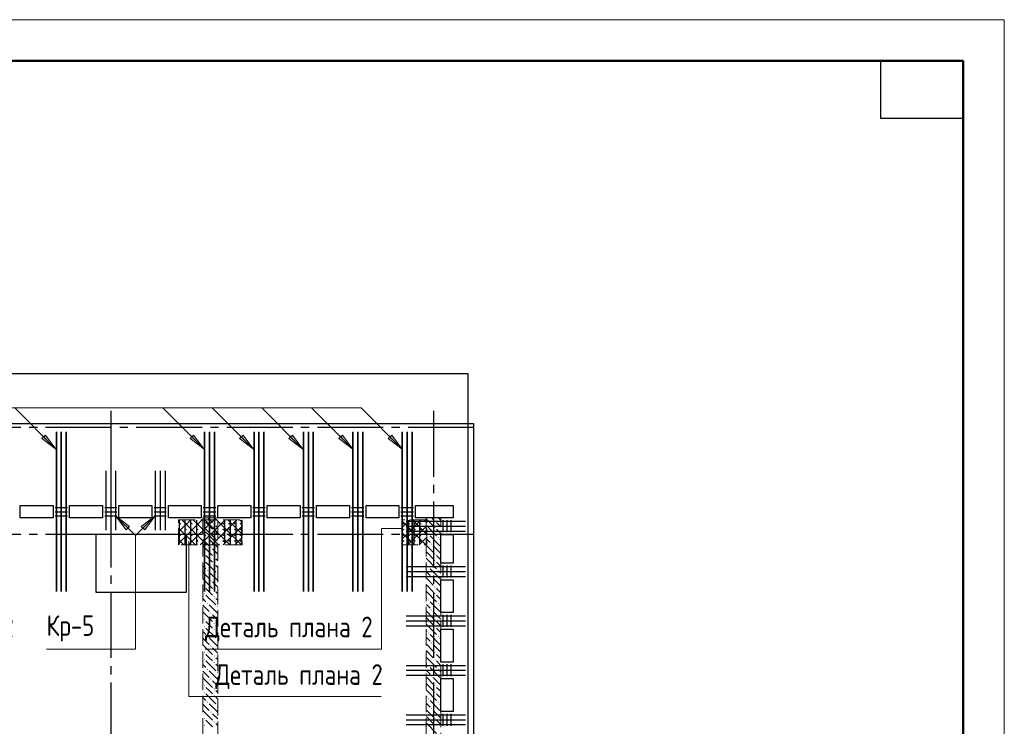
# Model space of a CAD drawing. Header units: millimetres. Extents: x 0 to 43617, y 0 to 29700.
# Tile 7 of 7: x 30045 to 42000, y 21120 to 29700. Entities that reach past the tile are written whole.
import ezdxf

# ---------------------------------------------------------------- set-up
doc = ezdxf.new("R2010")
doc.units = ezdxf.units.MM
doc.linetypes.add('______2', pattern=[270, 200, -70])
doc.linetypes.add('______5', pattern=[1100, 800, -100, 100, -100])
for name, color, linetype, lineweight, true_color in [('S1 Стержни арматуры фон', 7, '______2', 13, 0xa0a0a0), ('Вспомогательная арматура', 7, 'Continuous', 18, 0x656565), ('Поперечная арматура', 7, 'Continuous', 18, 0x5a2814), ('Поперечное армирование AW фон', 7, '______2', 13, 0xa0a0a0), ('Ребро вкладыша арматура поперечная AW', 7, 'Continuous', 18, 0x5a2814)]:
    doc.layers.add(name, color=color, linetype=linetype, lineweight=lineweight, true_color=true_color)
for name, color, linetype, lineweight in [('Standard', 7, 'Continuous', 25), ('ЖБ Перекрытие верхний уровень', 7, 'Continuous', 35), ('ЖБ Стена верхний уровень', 7, 'Continuous', 35), ('Оси', 40, '______5', 18), ('Позиционная метка номер позиции', 7, 'Continuous', 13), ('Примечания', 7, 'Continuous', 25), ('Ребро вкладыша арматура S1', 7, 'Continuous', 25)]:
    doc.layers.add(name, color=color, linetype=linetype, lineweight=lineweight)
doc.styles.add('GOST 2.304-81', font='txt')

msp = doc.modelspace()

# ---------------------------------------------------------------- hatches: boundary and pattern name
at = {"layer": 'ЖБ Стена верхний уровень', "linetype": 'Continuous', "lineweight": 18, "transparency": 33554687}
for points in [[(32280, 23613), (32287, 23620), (32293, 23613), (32287, 23607)], [(32400, 23573), (32407, 23580), (32413, 23573), (32407, 23567)], [(35080, 23613), (35087, 23620), (35093, 23613), (35087, 23607)], [(32280, 23533), (32287, 23540), (32293, 23533), (32287, 23527)], [(32400, 23493), (32407, 23500), (32413, 23493), (32407, 23487)], [(35000, 23453), (35007, 23460), (35013, 23453), (35007, 23447)], [(35080, 23533), (35087, 23540), (35093, 23533), (35087, 23527)], [(32320, 23413), (32327, 23420), (32333, 23413), (32327, 23407)], [(32440, 23373), (32447, 23380), (32450, 23377), (32450, 23370), (32447, 23367)], [(35040, 23333), (35047, 23340), (35053, 23333), (35047, 23327)], [(35120, 23413), (35127, 23420), (35133, 23413), (35127, 23407)], [(32280, 23213), (32287, 23220), (32293, 23213), (32287, 23207)], [(32360, 23293), (32367, 23300), (32373, 23293), (32367, 23287)], [(35080, 23213), (35087, 23220), (35093, 23213), (35087, 23207)], [(32280, 23133), (32287, 23140), (32293, 23133), (32287, 23127)], [(32400, 23173), (32407, 23180), (32413, 23173), (32407, 23167)], [(32400, 23093), (32407, 23100), (32413, 23093), (32407, 23087)], [(35080, 23133), (35087, 23140), (35093, 23133), (35087, 23127)], [(32320, 23013), (32327, 23020), (32333, 23013), (32327, 23007)], [(32440, 22973), (32447, 22980), (32450, 22977), (32450, 22970), (32447, 22967)], [(35000, 23053), (35007, 23060), (35013, 23053), (35007, 23047)], [(35120, 23013), (35127, 23020), (35133, 23013), (35127, 23007)], [(32360, 22893), (32367, 22900), (32373, 22893), (32367, 22887)], [(35040, 22933), (35047, 22940), (35053, 22933), (35047, 22927)], [(32280, 22813), (32287, 22820), (32293, 22813), (32287, 22807)], [(32280, 22733), (32287, 22740), (32293, 22733), (32287, 22727)], [(32400, 22773), (32407, 22780), (32413, 22773), (32407, 22767)], [(35080, 22813), (35087, 22820), (35093, 22813), (35087, 22807)], [(35080, 22733), (35087, 22740), (35093, 22733), (35087, 22727)], [(32320, 22613), (32327, 22620), (32333, 22613), (32327, 22607)], [(32400, 22693), (32407, 22700), (32413, 22693), (32407, 22687)], [(35000, 22653), (35007, 22660), (35013, 22653), (35007, 22647)], [(35120, 22613), (35127, 22620), (35133, 22613), (35127, 22607)], [(32360, 22493), (32367, 22500), (32373, 22493), (32367, 22487)], [(32440, 22573), (32447, 22580), (32450, 22577), (32450, 22570), (32447, 22567)], [(35040, 22533), (35047, 22540), (35053, 22533), (35047, 22527)], [(32280, 22413), (32287, 22420), (32293, 22413), (32287, 22407)], [(32400, 22373), (32407, 22380), (32413, 22373), (32407, 22367)], [(35080, 22413), (35087, 22420), (35093, 22413), (35087, 22407)], [(32280, 22333), (32287, 22340), (32293, 22333), (32287, 22327)], [(32400, 22293), (32407, 22300), (32413, 22293), (32407, 22287)], [(35000, 22253), (35007, 22260), (35013, 22253), (35007, 22247)], [(35080, 22333), (35087, 22340), (35093, 22333), (35087, 22327)], [(32320, 22213), (32327, 22220), (32333, 22213), (32327, 22207)], [(32440, 22173), (32447, 22180), (32450, 22177), (32450, 22170), (32447, 22167)], [(35040, 22133), (35047, 22140), (35053, 22133), (35047, 22127)], [(35120, 22213), (35127, 22220), (35133, 22213), (35127, 22207)], [(32280, 22013), (32287, 22020), (32293, 22013), (32287, 22007)], [(32360, 22093), (32367, 22100), (32373, 22093), (32367, 22087)], [(35080, 22013), (35087, 22020), (35093, 22013), (35087, 22007)], [(32280, 21933), (32287, 21940), (32293, 21933), (32287, 21927)], [(32400, 21973), (32407, 21980), (32413, 21973), (32407, 21967)], [(32400, 21893), (32407, 21900), (32413, 21893), (32407, 21887)], [(35080, 21933), (35087, 21940), (35093, 21933), (35087, 21927)], [(32320, 21813), (32327, 21820), (32333, 21813), (32327, 21807)], [(32440, 21773), (32447, 21780), (32450, 21777), (32450, 21770), (32447, 21767)], [(35000, 21853), (35007, 21860), (35013, 21853), (35007, 21847)], [(35120, 21813), (35127, 21820), (35133, 21813), (35127, 21807)], [(32360, 21693), (32367, 21700), (32373, 21693), (32367, 21687)], [(35040, 21733), (35047, 21740), (35053, 21733), (35047, 21727)], [(32280, 21613), (32287, 21620), (32293, 21613), (32287, 21607)], [(32280, 21533), (32287, 21540), (32293, 21533), (32287, 21527)], [(32400, 21573), (32407, 21580), (32413, 21573), (32407, 21567)], [(35080, 21613), (35087, 21620), (35093, 21613), (35087, 21607)], [(35080, 21533), (35087, 21540), (35093, 21533), (35087, 21527)], [(32320, 21413), (32327, 21420), (32333, 21413), (32327, 21407)], [(32400, 21493), (32407, 21500), (32413, 21493), (32407, 21487)], [(35000, 21453), (35007, 21460), (35013, 21453), (35007, 21447)], [(35120, 21413), (35127, 21420), (35133, 21413), (35127, 21407)], [(32360, 21293), (32367, 21300), (32373, 21293), (32367, 21287)], [(32440, 21373), (32447, 21380), (32450, 21377), (32450, 21370), (32447, 21367)], [(35040, 21333), (35047, 21340), (35053, 21333), (35047, 21327)], [(32280, 21213), (32287, 21220), (32293, 21213), (32287, 21207)], [(32400, 21173), (32407, 21180), (32413, 21173), (32407, 21167)], [(35080, 21213), (35087, 21220), (35093, 21213), (35087, 21207)], [(32280, 21133), (32287, 21140), (32293, 21133), (32287, 21127)], [(35080, 21133), (35087, 21140), (35093, 21133), (35087, 21127)]]:
    msp.add_hatch(color=7, dxfattribs=at).paths.add_polyline_path(points, flags=16)
at = {"layer": 'Позиционная метка номер позиции', "linetype": 'Continuous', "lineweight": 13, "transparency": 33554687}
for points in [[(30357, 24656), (30484, 24487), (30314, 24614)], [(32157, 24656), (32284, 24487), (32114, 24614)], [(32757, 24656), (32884, 24487), (32714, 24614)], [(33357, 24656), (33484, 24487), (33314, 24614)], [(33963, 24656), (34090, 24487), (33920, 24614)], [(34563, 24656), (34690, 24487), (34520, 24614)], [(31337, 23505), (31210, 23675), (31380, 23548)], [(31520, 23548), (31690, 23675), (31563, 23505)]]:
    msp.add_hatch(color=7, dxfattribs=at).paths.add_polyline_path(points, flags=16)

# ---------------------------------------------------------------- linework, layer by layer
at = {"layer": 'S1 Стержни арматуры фон', "color": 7, "linetype": 'Continuous', "lineweight": 25, "transparency": 33554687}
for p, q in [((30490, 24694), (30490, 22756)), ((30550, 24694), (30550, 22756)), ((30610, 24694), (30610, 22756)), ((32290, 24694), (32290, 22756)), ((32350, 24694), (32350, 22756)), ((32410, 24694), (32410, 22756)), ((32890, 24694), (32890, 22756)), ((32950, 24694), (32950, 22756)), ((33010, 24694), (33010, 22756)), ((33490, 24694), (33490, 22756)), ((33550, 24694), (33550, 22756)), ((33610, 24694), (33610, 22756)), ((34090, 24694), (34090, 22756)), ((34150, 24694), (34150, 22756)), ((34210, 24694), (34210, 22756)), ((34690, 24694), (34690, 22756)), ((34750, 24694), (34750, 22756)), ((34810, 24694), (34810, 22756))]:
    msp.add_line(p, q, dxfattribs=at)
at = {"layer": 'S1 Стержни арматуры фон', "color": 7, "linetype": 'Continuous', "lineweight": 35, "transparency": 33554687}
for p, q in [((30490, 24693), (30490, 22757)), ((30550, 24693), (30550, 22757)), ((30610, 24693), (30610, 22757)), ((32290, 24693), (32290, 22757)), ((32350, 24693), (32350, 22757)), ((32410, 24693), (32410, 22757)), ((32890, 24693), (32890, 22757)), ((32950, 24693), (32950, 22757)), ((33010, 24693), (33010, 22757)), ((33490, 24693), (33490, 22757)), ((33550, 24693), (33550, 22757)), ((33610, 24693), (33610, 22757)), ((34090, 24693), (34090, 22757)), ((34150, 24693), (34150, 22757)), ((34210, 24693), (34210, 22757)), ((34690, 24693), (34690, 22757)), ((34750, 24693), (34750, 22757)), ((34810, 24693), (34810, 22757))]:
    msp.add_line(p, q, dxfattribs=at)
at = {"layer": 'Standard', "color": 7, "linetype": 'Continuous', "lineweight": 13, "transparency": 33554687}
msp.add_lwpolyline([(0, 0), (42000, 0), (42000, 29700), (0, 29700), (0, 0)], close=True, dxfattribs=at)
at = {"layer": 'Standard', "color": 7, "linetype": 'Continuous', "lineweight": 50, "transparency": 33554687}
msp.add_lwpolyline([(2000, 29200), (41500, 29200), (41500, 500), (2000, 500), (2000, 29200)], close=True, dxfattribs=at)
at = {"layer": 'Standard', "color": 7, "linetype": 'Continuous', "lineweight": 25, "transparency": 33554687}
msp.add_lwpolyline([(41500, 29200), (41500, 28500), (40500, 28500), (40500, 29200), (41500, 29200)], close=True, dxfattribs=at)
at = {"layer": 'Standard', "color": 254, "linetype": 'Continuous', "lineweight": 25, "true_color": 0xc4c4ff, "transparency": 33554687}
msp.add_lwpolyline([(5702, 17472), (35558, 17472), (35558, 24794), (5702, 24794), (5702, 17472)], dxfattribs=at)
at = {"layer": 'Вспомогательная арматура', "color": 7, "linetype": 'Continuous', "lineweight": 25, "transparency": 33554687}
for p, q in [((31980, 23622), (31980, 23327)), ((32050, 23622), (32050, 23327)), ((32120, 23622), (32120, 23327)), ((32190, 23622), (32190, 23327)), ((32530, 23622), (32530, 23327)), ((32600, 23622), (32600, 23327)), ((32670, 23622), (32670, 23327)), ((32740, 23622), (32740, 23327)), ((34690, 23622), (34690, 23327)), ((34760, 23622), (34760, 23327)), ((34830, 23622), (34830, 23327)), ((34900, 23622), (34900, 23327))]:
    msp.add_line(p, q, dxfattribs=at)
at = {"layer": 'ЖБ Перекрытие верхний уровень', "color": 7, "linetype": 'Continuous', "lineweight": 25, "transparency": 33554687}
for p, q in [((35490, 25400), (26810, 25400)), ((35490, 23800), (35490, 25400)), ((30050, 23650), (30050, 23800)), ((30050, 23800), (30450, 23800)), ((30450, 23800), (30450, 23650)), ((30650, 23650), (30650, 23800)), ((30650, 23800), (31050, 23800)), ((31050, 23800), (31050, 23650)), ((31250, 23650), (31250, 23800)), ((31250, 23800), (31650, 23800)), ((31650, 23800), (31650, 23650)), ((31850, 23650), (31850, 23800)), ((31850, 23800), (32250, 23800)), ((32250, 23800), (32250, 23650)), ((32450, 23650), (32450, 23800)), ((32450, 23800), (32850, 23800)), ((32850, 23800), (32850, 23650)), ((33050, 23650), (33050, 23800)), ((33050, 23800), (33450, 23800)), ((33450, 23800), (33450, 23650)), ((33650, 23650), (33650, 23800)), ((33650, 23800), (34050, 23800)), ((34050, 23800), (34050, 23650)), ((34250, 23650), (34250, 23800)), ((34250, 23800), (34650, 23800)), ((34650, 23800), (34650, 23650)), ((34850, 23650), (34850, 23800)), ((34850, 23800), (35310, 23800)), ((35310, 23800), (35310, 23650)), ((35490, 17540), (35490, 23800)), ((30450, 23650), (30050, 23650)), ((31050, 23650), (30650, 23650)), ((31650, 23650), (31250, 23650)), ((32250, 23650), (31850, 23650)), ((32850, 23650), (32450, 23650)), ((33450, 23650), (33050, 23650)), ((34050, 23650), (33650, 23650)), ((34650, 23650), (34250, 23650)), ((35310, 23650), (34850, 23650)), ((32069, 23450), (30969, 23450)), ((30969, 23450), (30969, 22750)), ((32069, 22750), (32069, 23450)), ((35160, 23100), (35160, 23450)), ((35160, 23450), (35310, 23450)), ((35310, 23450), (35310, 23100)), ((35310, 23100), (35160, 23100)), ((35160, 22500), (35160, 22900)), ((35160, 22900), (35310, 22900)), ((35310, 22900), (35310, 22500)), ((30969, 22750), (32069, 22750)), ((35310, 22500), (35160, 22500)), ((35160, 21900), (35160, 22300)), ((35160, 22300), (35310, 22300)), ((35310, 22300), (35310, 21900)), ((35310, 21900), (35160, 21900)), ((35160, 21300), (35160, 21700)), ((35160, 21700), (35310, 21700)), ((35310, 21700), (35310, 21300)), ((35310, 21300), (35160, 21300))]:
    msp.add_line(p, q, dxfattribs=at)
at = {"layer": 'ЖБ Стена верхний уровень', "color": 251, "linetype": '______2', "lineweight": 13, "true_color": 0x656565, "transparency": 33554687}
for p, q in [((32270, 23650), (32270, 18050)), ((32450, 23650), (32270, 23650)), ((32450, 18550), (32450, 23650)), ((34980, 23650), (34980, 18550)), ((35160, 23650), (34980, 23650)), ((35160, 17870), (35160, 23650))]:
    msp.add_line(p, q, dxfattribs=at)
at = {"layer": 'ЖБ Стена верхний уровень', "color": 9, "linetype": 'Continuous', "lineweight": 18, "true_color": 0xc7c7c7, "transparency": 33554687}
for p, q in [((32347, 23553), (32307, 23593)), ((32330, 23650), (32387, 23593)), ((32387, 23513), (32347, 23553)), ((32450, 23610), (32410, 23650)), ((32427, 23553), (32450, 23530)), ((34987, 23633), (34980, 23640)), ((34980, 23560), (34987, 23553)), ((34987, 23633), (35067, 23553)), ((34987, 23553), (35107, 23433)), ((35050, 23650), (35067, 23633)), ((35147, 23553), (35107, 23593)), ((35130, 23650), (35160, 23620)), ((35160, 23540), (35147, 23553)), ((32270, 23470), (32307, 23433)), ((32307, 23513), (32427, 23393)), ((32427, 23473), (32450, 23450)), ((34980, 23480), (34987, 23473)), ((35027, 23433), (35147, 23313)), ((35107, 23513), (35160, 23460)), ((32270, 23390), (32347, 23313)), ((32347, 23393), (32450, 23290)), ((34987, 23393), (34980, 23400)), ((35027, 23353), (34987, 23393)), ((34987, 23313), (35067, 23233)), ((35067, 23313), (35160, 23220)), ((35147, 23393), (35160, 23380)), ((32270, 23310), (32387, 23193)), ((32347, 23153), (32307, 23193)), ((32450, 23210), (32387, 23273)), ((34987, 23233), (34980, 23240)), ((34987, 23233), (35067, 23153)), ((35147, 23153), (35107, 23193)), ((32307, 23113), (32427, 22993)), ((32387, 23113), (32347, 23153)), ((32427, 23153), (32450, 23130)), ((34980, 23160), (34987, 23153)), ((34980, 23080), (34987, 23073)), ((34987, 23153), (35107, 23033)), ((35107, 23113), (35160, 23060)), ((35160, 23140), (35147, 23153)), ((32270, 23070), (32307, 23033)), ((32270, 22990), (32347, 22913)), ((32347, 22993), (32450, 22890)), ((32427, 23073), (32450, 23050)), ((34987, 22993), (34980, 23000)), ((35027, 22953), (34987, 22993)), ((35027, 23033), (35147, 22913)), ((35147, 22993), (35160, 22980)), ((32270, 22910), (32387, 22793)), ((32450, 22810), (32387, 22873)), ((34987, 22833), (34980, 22840)), ((34987, 22913), (35067, 22833)), ((35067, 22913), (35160, 22820)), ((32347, 22753), (32307, 22793)), ((32387, 22713), (32347, 22753)), ((32427, 22753), (32450, 22730)), ((34980, 22760), (34987, 22753)), ((34987, 22833), (35067, 22753)), ((34987, 22753), (35107, 22633)), ((35147, 22753), (35107, 22793)), ((35160, 22740), (35147, 22753)), ((32270, 22670), (32307, 22633)), ((32307, 22713), (32427, 22593)), ((32427, 22673), (32450, 22650)), ((34980, 22680), (34987, 22673)), ((34987, 22593), (34980, 22600)), ((35027, 22633), (35147, 22513)), ((35107, 22713), (35160, 22660)), ((32270, 22590), (32347, 22513)), ((32270, 22510), (32387, 22393)), ((32347, 22593), (32450, 22490)), ((35027, 22553), (34987, 22593)), ((34987, 22513), (35067, 22433)), ((35067, 22513), (35160, 22420)), ((35147, 22593), (35160, 22580)), ((32347, 22353), (32307, 22393)), ((32450, 22410), (32387, 22473)), ((34987, 22433), (34980, 22440)), ((34980, 22360), (34987, 22353)), ((34987, 22433), (35067, 22353)), ((35147, 22353), (35107, 22393)), ((32270, 22270), (32307, 22233)), ((32307, 22313), (32427, 22193)), ((32387, 22313), (32347, 22353)), ((32427, 22353), (32450, 22330)), ((32427, 22273), (32450, 22250)), ((34980, 22280), (34987, 22273)), ((34987, 22353), (35107, 22233)), ((35107, 22313), (35160, 22260)), ((35160, 22340), (35147, 22353)), ((32270, 22190), (32347, 22113)), ((32347, 22193), (32450, 22090)), ((34987, 22193), (34980, 22200)), ((35027, 22153), (34987, 22193)), ((35027, 22233), (35147, 22113)), ((35147, 22193), (35160, 22180)), ((32270, 22110), (32387, 21993)), ((32450, 22010), (32387, 22073)), ((34987, 22033), (34980, 22040)), ((34987, 22113), (35067, 22033)), ((34987, 22033), (35067, 21953)), ((35067, 22113), (35160, 22020)), ((32347, 21953), (32307, 21993)), ((32307, 21913), (32427, 21793)), ((32387, 21913), (32347, 21953)), ((32427, 21953), (32450, 21930)), ((34980, 21960), (34987, 21953)), ((34980, 21880), (34987, 21873)), ((34987, 21953), (35107, 21833)), ((35147, 21953), (35107, 21993)), ((35107, 21913), (35160, 21860)), ((35160, 21940), (35147, 21953)), ((32270, 21870), (32307, 21833)), ((32270, 21790), (32347, 21713)), ((32347, 21793), (32450, 21690)), ((32427, 21873), (32450, 21850)), ((34987, 21793), (34980, 21800)), ((35027, 21753), (34987, 21793)), ((35027, 21833), (35147, 21713)), ((35147, 21793), (35160, 21780)), ((32270, 21710), (32387, 21593)), ((32450, 21610), (32387, 21673)), ((34987, 21633), (34980, 21640)), ((34987, 21713), (35067, 21633)), ((35067, 21713), (35160, 21620)), ((32347, 21553), (32307, 21593)), ((32387, 21513), (32347, 21553)), ((32427, 21553), (32450, 21530)), ((34980, 21560), (34987, 21553)), ((34987, 21633), (35067, 21553)), ((34987, 21553), (35107, 21433)), ((35147, 21553), (35107, 21593)), ((35160, 21540), (35147, 21553)), ((32270, 21470), (32307, 21433)), ((32307, 21513), (32427, 21393)), ((32427, 21473), (32450, 21450)), ((34980, 21480), (34987, 21473)), ((34987, 21393), (34980, 21400)), ((35027, 21433), (35147, 21313)), ((35107, 21513), (35160, 21460)), ((32270, 21390), (32347, 21313)), ((32270, 21310), (32387, 21193)), ((32347, 21393), (32450, 21290)), ((35027, 21353), (34987, 21393)), ((34987, 21313), (35067, 21233)), ((35067, 21313), (35160, 21220)), ((35147, 21393), (35160, 21380)), ((32347, 21153), (32307, 21193)), ((32450, 21210), (32387, 21273)), ((34987, 21233), (34980, 21240)), ((34987, 21233), (35067, 21153)), ((35147, 21153), (35107, 21193)), ((32387, 21113), (32347, 21153)), ((32427, 21153), (32450, 21130)), ((34980, 21160), (34987, 21153)), ((34987, 21153), (35107, 21033)), ((35160, 21140), (35147, 21153))]:
    msp.add_line(p, q, dxfattribs=at)
at = {"layer": 'Оси', "color": 8, "linetype": '______5', "lineweight": -3, "transparency": 33554687}
for p, q in [((31150, 24950), (31150, 15450)), ((35070, 24950), (35070, 15450)), ((35560, 24750), (4100, 24750)), ((35560, 23450), (4100, 23450)), ((35560, 23450), (4100, 23450))]:
    msp.add_line(p, q, dxfattribs=at)
at = {"layer": 'Позиционная метка номер позиции', "color": 7, "linetype": 'Continuous', "lineweight": 13, "transparency": 33554687}
for p, q in [((30484, 24487), (29984, 24987)), ((32284, 24487), (31784, 24987)), ((32884, 24487), (32384, 24987)), ((33484, 24487), (32984, 24987)), ((34090, 24487), (33590, 24987)), ((30314, 24614), (30357, 24656)), ((30336, 24635), (30325, 24646)), ((30357, 24656), (30484, 24487)), ((32114, 24614), (32157, 24656)), ((32136, 24635), (32125, 24646)), ((32157, 24656), (32284, 24487)), ((32714, 24614), (32757, 24656)), ((32736, 24635), (32725, 24646)), ((32757, 24656), (32884, 24487)), ((33314, 24614), (33357, 24656)), ((33336, 24635), (33325, 24646)), ((33357, 24656), (33484, 24487)), ((33920, 24614), (33963, 24656)), ((33942, 24635), (33931, 24646)), ((33963, 24656), (34090, 24487)), ((34520, 24614), (34563, 24656)), ((34542, 24635), (34531, 24646)), ((34563, 24656), (34690, 24487)), ((30484, 24487), (30314, 24614)), ((32284, 24487), (32114, 24614)), ((32884, 24487), (32714, 24614)), ((33484, 24487), (33314, 24614)), ((34090, 24487), (33920, 24614)), ((34690, 24487), (34520, 24614)), ((30484, 24487), (30484, 24487)), ((30484, 24487), (30484, 24487)), ((30484, 24487), (30484, 24487)), ((32284, 24487), (32284, 24487)), ((32284, 24487), (32284, 24487)), ((32284, 24487), (32284, 24487)), ((32884, 24487), (32884, 24487)), ((32884, 24487), (32884, 24487)), ((32884, 24487), (32884, 24487)), ((33484, 24487), (33484, 24487)), ((33484, 24487), (33484, 24487)), ((33484, 24487), (33484, 24487)), ((34090, 24487), (34090, 24487)), ((34090, 24487), (34090, 24487)), ((34090, 24487), (34090, 24487)), ((34690, 24487), (34690, 24487)), ((34690, 24487), (34690, 24487)), ((34690, 24487), (34690, 24487)), ((31210, 23675), (31210, 23675)), ((31210, 23675), (31210, 23675)), ((31210, 23675), (31210, 23675)), ((31210, 23675), (31380, 23548)), ((31337, 23505), (31210, 23675)), ((31520, 23548), (31690, 23675)), ((31690, 23675), (31563, 23505)), ((31690, 23675), (31690, 23675)), ((31690, 23675), (31690, 23675)), ((31690, 23675), (31690, 23675)), ((31380, 23548), (31337, 23505)), ((31358, 23527), (31369, 23516)), ((31563, 23505), (31520, 23548)), ((31542, 23527), (31531, 23516))]:
    msp.add_line(p, q, dxfattribs=at)
for points in [[(34690, 24487), (34190, 24987), (26188, 24987)], [(31210, 23675), (31450, 23435), (31450, 22058), (30371, 22058)], [(31690, 23675), (31450, 23435), (31450, 22058), (30371, 22058)]]:
    msp.add_lwpolyline(points, dxfattribs=at)
at = {"layer": 'Поперечная арматура', "color": 7, "linetype": 'Continuous', "lineweight": 25, "transparency": 33554687}
for centre in [(31990, 23580), (32060, 23580), (32130, 23580), (32200, 23580), (32520, 23580), (32590, 23580), (32660, 23580), (32730, 23580), (34700, 23580), (34770, 23580), (34840, 23580), (34910, 23580), (31990, 23510), (31990, 23440), (32060, 23510), (32060, 23440), (32130, 23510), (32130, 23440), (32200, 23510), (32200, 23440), (32520, 23510), (32520, 23440), (32590, 23510), (32590, 23440), (32660, 23510), (32660, 23440), (32730, 23510), (32730, 23440), (34700, 23510), (34700, 23440), (34770, 23510), (34770, 23440), (34840, 23510), (34840, 23440), (34910, 23510), (34910, 23440), (31990, 23370), (32060, 23370), (32130, 23370), (32200, 23370), (32520, 23370), (32590, 23370), (32660, 23370), (32730, 23370), (34700, 23370), (34770, 23370), (34840, 23370), (34910, 23370)]:
    msp.add_circle(centre, 5, dxfattribs=at)
at = {"layer": 'Поперечное армирование AW фон', "color": 7, "linetype": 'Continuous', "lineweight": 25, "transparency": 33554687}
for p, q in [((30474, 23775), (30625, 23775)), ((30474, 23725), (30625, 23725)), ((30474, 23675), (30625, 23675)), ((32274, 23775), (32425, 23775)), ((32274, 23725), (32425, 23725)), ((32274, 23675), (32425, 23675)), ((32874, 23775), (33025, 23775)), ((32874, 23725), (33025, 23725)), ((32874, 23675), (33025, 23675)), ((33474, 23775), (33625, 23775)), ((33474, 23725), (33625, 23725)), ((33474, 23675), (33625, 23675)), ((34074, 23775), (34225, 23775)), ((34074, 23725), (34225, 23725)), ((34074, 23675), (34225, 23675)), ((34674, 23775), (34825, 23775)), ((34674, 23725), (34825, 23725)), ((34674, 23675), (34825, 23675))]:
    msp.add_line(p, q, dxfattribs=at)
at = {"layer": 'Примечания', "color": 252, "linetype": 'Continuous', "lineweight": 13, "true_color": 0x8f8f8f, "transparency": 33554687}
for p, q in [((31975, 23621), (31981, 23627)), ((31975, 23481), (32121, 23627)), ((31975, 23341), (32261, 23627)), ((32013, 23627), (32318, 23322)), ((32096, 23322), (32401, 23627)), ((32153, 23627), (32458, 23322)), ((32236, 23322), (32541, 23627)), ((32293, 23627), (32598, 23322)), ((32376, 23322), (32681, 23627)), ((32433, 23627), (32738, 23322)), ((32573, 23627), (32745, 23455)), ((32713, 23627), (32745, 23595)), ((34685, 23531), (34781, 23627)), ((34685, 23391), (34921, 23627)), ((34685, 23615), (34978, 23322)), ((34756, 23322), (34990, 23556)), ((34813, 23627), (34990, 23450)), ((34953, 23627), (34990, 23590)), ((31975, 23525), (32178, 23322)), ((32516, 23322), (32745, 23551)), ((34685, 23475), (34838, 23322)), ((31975, 23385), (32038, 23322)), ((32656, 23322), (32745, 23411)), ((34685, 23335), (34698, 23322)), ((34896, 23322), (34990, 23416))]:
    msp.add_line(p, q, dxfattribs=at)
at = {"layer": 'Примечания', "color": 7, "linetype": '______2', "lineweight": 13, "transparency": 33554687}
for p, q in [((31975, 23322), (31975, 23627)), ((31975, 23627), (32745, 23627)), ((32745, 23627), (32745, 23322)), ((34990, 23627), (34685, 23627)), ((34685, 23627), (34685, 23322)), ((34990, 23322), (34990, 23627)), ((32745, 23322), (31975, 23322)), ((34685, 23322), (34990, 23322))]:
    msp.add_line(p, q, dxfattribs=at)
at = {"layer": 'Примечания', "color": 7, "linetype": 'Continuous', "lineweight": 13, "transparency": 33554687}
for points in [[(34677, 23522), (34436, 23522), (34436, 22058), (32296, 22058)], [(32100, 23370), (32100, 21480), (34435, 21480)]]:
    msp.add_lwpolyline(points, dxfattribs=at)
at = {"layer": 'Ребро вкладыша арматура S1', "color": 7, "linetype": 'Continuous', "lineweight": 25, "transparency": 33554687}
for p, q in [((31090, 24222), (31090, 23502)), ((31150, 24222), (31150, 23502)), ((31210, 24222), (31210, 23502)), ((31690, 24222), (31690, 23502)), ((31750, 24222), (31750, 23502)), ((31810, 24222), (31810, 23502)), ((34738, 23610), (35458, 23610)), ((34738, 23550), (35458, 23550)), ((34738, 23490), (35458, 23490)), ((34738, 23060), (35458, 23060)), ((34738, 23000), (35458, 23000)), ((34738, 22940), (35458, 22940)), ((34738, 22460), (35458, 22460)), ((34738, 22400), (35458, 22400)), ((34738, 22340), (35458, 22340)), ((34738, 21860), (35458, 21860)), ((34738, 21800), (35458, 21800)), ((34738, 21740), (35458, 21740)), ((34738, 21260), (35458, 21260)), ((34738, 21200), (35458, 21200)), ((34738, 21140), (35458, 21140))]:
    msp.add_line(p, q, dxfattribs=at)
at = {"layer": 'Ребро вкладыша арматура поперечная AW', "color": 7, "linetype": 'Continuous', "lineweight": 25, "transparency": 33554687}
for p, q in [((31077, 23775), (31223, 23775)), ((31077, 23725), (31223, 23725)), ((31077, 23675), (31223, 23675)), ((31677, 23775), (31823, 23775)), ((31677, 23725), (31823, 23725)), ((31677, 23675), (31823, 23675)), ((35185, 23477), (35185, 23623)), ((35235, 23477), (35235, 23623)), ((35285, 23477), (35285, 23623)), ((35185, 22927), (35185, 23073)), ((35235, 22927), (35235, 23073)), ((35285, 22927), (35285, 23073)), ((35185, 22327), (35185, 22473)), ((35235, 22327), (35235, 22473)), ((35285, 22327), (35285, 22473)), ((35185, 21727), (35185, 21873)), ((35235, 21727), (35235, 21873)), ((35285, 21727), (35285, 21873)), ((35185, 21127), (35185, 21273)), ((35235, 21127), (35235, 21273)), ((35285, 21127), (35285, 21273))]:
    msp.add_line(p, q, dxfattribs=at)

# ---------------------------------------------------------------- texts
at = {"layer": 'Standard', "color": 7, "linetype": 'Continuous', "lineweight": 25, "transparency": 33554687, "insert": (30371, 22150), "char_height": 250, "width": 711.25, "attachment_point": 7, "style": 'GOST 2.304-81'}
msp.add_mtext('Кр-5', dxfattribs=at)
at = {"layer": 'Примечания', "color": 7, "linetype": 'Continuous', "lineweight": 25, "transparency": 33554687, "char_height": 250, "width": 2150.15, "attachment_point": 7, "style": 'GOST 2.304-81'}
for insert in [(27939, 22150), (32296, 22150), (32419, 21572)]:
    msp.add_mtext('Деталь\\~плана\\~2', dxfattribs=dict(at, insert=insert))

doc.saveas('drawing.dxf')
